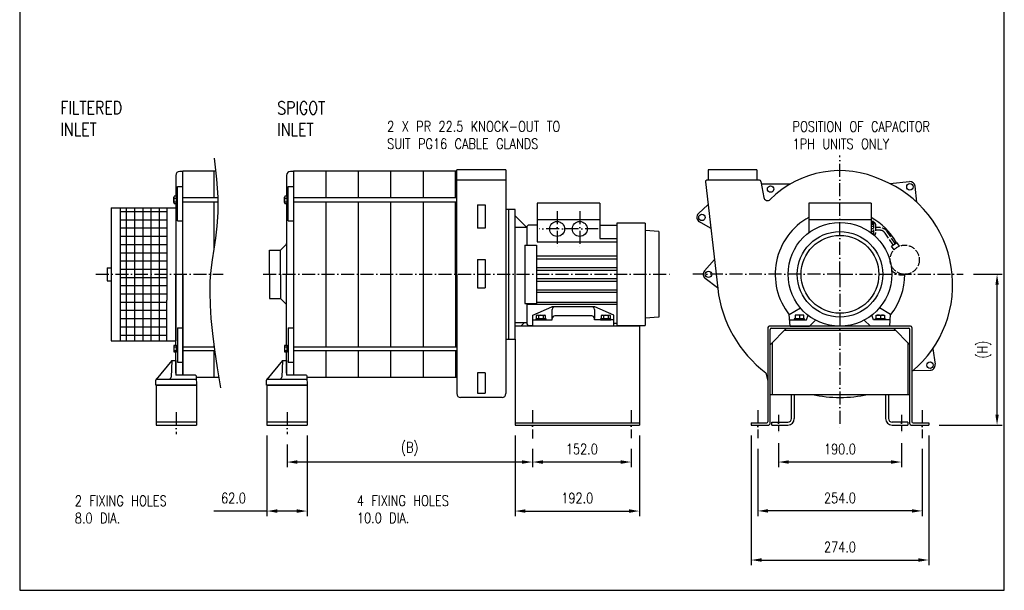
# Model space of a CAD drawing. Header units: millimetres. Extents: x 0 to 2343, y 0 to 1760.
# Tile 1 of 3: x 0 to 1520, y 0 to 880. Entities that reach past the tile are written whole.
import ezdxf

# ---------------------------------------------------------------- set-up
doc = ezdxf.new("R2010")
doc.units = ezdxf.units.MM
doc.header["$LTSCALE"] = 2
for name, pattern in [('GEN3', [6.25, 5, -1.25]), ('GEN7', [15, 10, -2.5, 0, -2.5]), ('GEN7A', [7.5, 5, -1.25, 0, -1.25])]:
    doc.linetypes.add(name, pattern=pattern)
doc.layers.get('0').update_dxf_attribs({"linetype": 'CONTINUOUS', "lineweight": 25})
for name, color, linetype, lineweight in [('1', 9, 'CONTINUOUS', 25), ('2', 7, 'CONTINUOUS', 25), ('2N', 40, 'CONTINUOUS', 25), ('3', 6, 'GEN3', 25), ('5', 3, 'CONTINUOUS', 25), ('6', 2, 'CONTINUOUS', 25), ('7', 4, 'GEN7', 25), ('7A', 4, 'GEN7A', 25)]:
    doc.layers.add(name, color=color, linetype=linetype, lineweight=lineweight)
doc.layers.add('12', color=6, linetype='CONTINUOUS', lineweight=25, plot=False)
doc.styles.add('GENPRESET', font='genprese')
doc.styles.add('NICK2', font='TXT.SHX', dxfattribs={"width": 0.8})
doc.styles.get("Standard").update_dxf_attribs({"font": 'txt.shx', "width": 0.8})
doc.dimstyles.new('A-NOTOL', dxfattribs={"dimscale": 8, "dimtxt": 2, "dimasz": 2, "dimexe": 1, "dimexo": 2, "dimgap": 1.5, "dimtad": 1, "dimdec": 1, "dimzin": 0, "dimdsep": 46, "dimtxsty": 'Standard', "dimcen": 2, "dimclrd": 1, "dimclre": 1, "dimclrt": 2, "dimadec": 0, "dimazin": 0, "dimtp": 0.1, "dimtm": 0.1, "dimtfac": 1, "dimtdec": 1, "dimtmove": 0, "dimatfit": 2, "dimfxl": 1, "dimtolj": 1, "dimarcsym": 0})

# ---------------------------------------------------------------- blocks, each defined once
blk = doc.blocks.new('GEFPRESE')
at = {"style": 'GENPRESET'}
for tag, flags in [('DINVORZ', 1), ('SYM', 1), ('DINTXT', 1), ('BREAKMD', 1), ('GEFISO', 1), ('GEFBLOCK', 1), ('VERSION', 3)]:
    blk.add_attdef(tag, (0, 0), '', height=0.000035, dxfattribs=dict(at, flags=flags))
blk.add_attdef('FIRMVORZ', (0, 0), '', height=0.000035, dxfattribs=at)
blk = doc.blocks.new('*D41')
at = {"layer": '5', "color": 1, "lineweight": -2, "transparency": 16777216}
for p, q in [((1139.3, 218.4), (1139.3, 114.4)), ((1393.3, 218.4), (1393.3, 114.4)), ((1377.3, 122.4), (1155.3, 122.4))]:
    blk.add_line(p, q, dxfattribs=at)
at = {"layer": '5', "color": 1, "transparency": 16777216}
for points in [[(1155.3, 125.1), (1155.3, 119.8), (1139.3, 122.4)], [(1377.3, 125.1), (1377.3, 119.8), (1393.3, 122.4)]]:
    blk.add_solid(points, dxfattribs=at)
at = {"layer": '5', "color": 2, "transparency": 16777216, "insert": (1266.3, 142.4), "char_height": 16, "attachment_point": 5}
blk.add_mtext('\\A1;254.0', dxfattribs=at)
blk = doc.blocks.new('*D40')
at = {"layer": '5', "color": 1, "lineweight": -2, "transparency": 16777216}
for p, q in [((791.6, 218.3), (791.6, 189.8)), ((944, 218.4), (944, 189.8)), ((928, 197.8), (807.6, 197.8))]:
    blk.add_line(p, q, dxfattribs=at)
at = {"layer": '5', "color": 1, "transparency": 16777216}
for points in [[(807.6, 200.5), (807.6, 195.1), (791.6, 197.8)], [(928, 200.5), (928, 195.1), (944, 197.8)]]:
    blk.add_solid(points, dxfattribs=at)
at = {"layer": '5', "color": 2, "transparency": 16777216, "insert": (867.8, 217.8), "char_height": 16, "attachment_point": 5}
blk.add_mtext('\\A1;152.0', dxfattribs=at)
blk = doc.blocks.new('*D39')
at = {"layer": '5', "color": 1, "lineweight": -2, "transparency": 16777216}
for p, q in [((412.7, 224.7), (412.7, 189.8)), ((791.6, 218.3), (791.6, 189.8)), ((775.6, 197.8), (428.7, 197.8))]:
    blk.add_line(p, q, dxfattribs=at)
at = {"layer": '5', "color": 1, "transparency": 16777216}
for points in [[(428.7, 200.5), (428.7, 195.1), (412.7, 197.8)], [(775.6, 200.5), (775.6, 195.1), (791.6, 197.8)]]:
    blk.add_solid(points, dxfattribs=at)
at = {"layer": '5', "color": 2, "transparency": 16777216, "insert": (602.1, 217.8), "char_height": 16, "attachment_point": 5}
blk.add_mtext('\\A1;(B)', dxfattribs=at)
blk = doc.blocks.new('*D38')
at = {"layer": '5', "color": 1, "lineweight": -2, "transparency": 16777216}
for p, q in [((381.7, 238.9), (381.7, 114.2)), ((443.7, 238.9), (443.7, 114.2)), ((381.7, 122.2), (299.9, 122.2)), ((427.7, 122.2), (397.7, 122.2))]:
    blk.add_line(p, q, dxfattribs=at)
at = {"layer": '5', "color": 1, "transparency": 16777216}
for points in [[(397.7, 124.9), (397.7, 119.5), (381.7, 122.2)], [(427.7, 124.9), (427.7, 119.5), (443.7, 122.2)]]:
    blk.add_solid(points, dxfattribs=at)
at = {"layer": '5', "color": 2, "transparency": 16777216, "insert": (330.1, 142.2), "char_height": 16, "attachment_point": 5}
blk.add_mtext('\\A1;62.0', dxfattribs=at)
blk = doc.blocks.new('*D37')
at = {"layer": '5', "color": 1, "lineweight": -2, "transparency": 16777216}
for p, q in [((764.7, 238.9), (764.7, 114.2)), ((956.7, 238.9), (956.7, 114.2)), ((780.7, 122.2), (940.7, 122.2))]:
    blk.add_line(p, q, dxfattribs=at)
at = {"layer": '5', "color": 1, "transparency": 16777216}
for points in [[(780.7, 124.9), (780.7, 119.5), (764.7, 122.2)], [(940.7, 124.9), (940.7, 119.5), (956.7, 122.2)]]:
    blk.add_solid(points, dxfattribs=at)
at = {"layer": '5', "color": 2, "transparency": 16777216, "insert": (860.7, 142.2), "char_height": 16, "attachment_point": 5}
blk.add_mtext('\\A1;192.0', dxfattribs=at)
blk = doc.blocks.new('*D36')
at = {"layer": '5', "color": 1, "lineweight": -2, "transparency": 16777216}
for p, q in [((1129.3, 238.9), (1129.3, 38.7)), ((1403.3, 238.9), (1403.3, 38.7)), ((1145.3, 46.7), (1387.3, 46.7))]:
    blk.add_line(p, q, dxfattribs=at)
at = {"layer": '5', "color": 1, "transparency": 16777216}
for points in [[(1145.3, 49.4), (1145.3, 44), (1129.3, 46.7)], [(1387.3, 49.4), (1387.3, 44), (1403.3, 46.7)]]:
    blk.add_solid(points, dxfattribs=at)
at = {"layer": '5', "color": 2, "transparency": 16777216, "insert": (1266.3, 66.7), "char_height": 16, "attachment_point": 5}
blk.add_mtext('\\A1;274.0', dxfattribs=at)
blk = doc.blocks.new('*D33')
at = {"layer": '5', "color": 1, "lineweight": -2, "transparency": 16777216}
for p, q in [((1472.3, 487.3), (1516.8, 487.3)), ((1508.8, 270.9), (1508.8, 471.3)), ((1419.3, 254.9), (1516.8, 254.9))]:
    blk.add_line(p, q, dxfattribs=at)
at = {"layer": '5', "color": 1, "transparency": 16777216}
for points in [[(1506.2, 471.3), (1511.5, 471.3), (1508.8, 487.3)], [(1506.2, 270.9), (1511.5, 270.9), (1508.8, 254.9)]]:
    blk.add_solid(points, dxfattribs=at)
at = {"layer": '5', "color": 2, "transparency": 16777216, "insert": (1488.8, 371.1), "char_height": 16, "attachment_point": 5, "rotation": 90}
blk.add_mtext('\\A1;(H)', dxfattribs=at)
blk = doc.blocks.new('*D32')
at = {"layer": '5', "color": 1, "lineweight": -2, "transparency": 16777216}
for p, q in [((1171.3, 226.8), (1171.3, 189.8)), ((1361.3, 226.7), (1361.3, 189.8)), ((1345.3, 197.8), (1187.3, 197.8))]:
    blk.add_line(p, q, dxfattribs=at)
at = {"layer": '5', "color": 1, "transparency": 16777216}
for points in [[(1187.3, 200.5), (1187.3, 195.2), (1171.3, 197.8)], [(1345.3, 200.5), (1345.3, 195.2), (1361.3, 197.8)]]:
    blk.add_solid(points, dxfattribs=at)
at = {"layer": '5', "color": 2, "transparency": 16777216, "insert": (1266.3, 217.8), "char_height": 16, "attachment_point": 5}
blk.add_mtext('\\A1;190.0', dxfattribs=at)

msp = doc.modelspace()

# ---------------------------------------------------------------- hatches: boundary and pattern name
at = {"layer": '2'}
h = msp.add_hatch(dxfattribs=at)
h.set_pattern_fill('NET', color=256, scale=4, style=0)
h.paths.add_polyline_path([(227.01, 1533.68), (155.01, 1533.68), (155.01, 1431.28), (227.01, 1431.28)])
h.paths.add_polyline_path([(227.01, 1391.28), (227.01, 1431.28), (155.01, 1431.28), (155.01, 1328.88), (227.01, 1328.88)])
h.paths.add_polyline_path([(227.01, 589.71), (155.01, 589.71), (155.01, 487.31), (227.01, 487.31)])
h.paths.add_polyline_path([(227.01, 447.31), (227.01, 487.31), (155.01, 487.31), (155.01, 384.91), (227.01, 384.91)])

# ---------------------------------------------------------------- linework, layer by layer
at = {"layer": '12'}
for p, q in [((0, 1760), (0, 0)), ((1520, 0), (1520, 1760)), ((0, 0), (1520, 0))]:
    msp.add_line(p, q, dxfattribs=at)
at = {"layer": '2'}
for p, q in [((241.01, 639.86), (241.01, 607.6)), ((251.64, 645.86), (247.01, 645.86)), ((251.64, 332.02), (251.64, 646.31)), ((302.53, 646.31), (251.64, 646.31)), ((251.64, 332.02), (251.64, 646.31)), ((251.64, 487.31), (251.64, 645.86)), ((299.64, 646.31), (299.64, 605.07)), ((411.93, 639.86), (411.93, 607.6)), ((422.65, 645.86), (417.93, 645.86)), ((620.55, 646.31), (422.65, 646.31)), ((422.65, 646.31), (422.65, 332.02)), ((472.65, 646.31), (472.65, 605.07)), ((522.65, 646.31), (522.65, 605.07)), ((572.65, 646.31), (572.65, 605.07)), ((674.69, 646.31), (620.55, 646.31)), ((622.65, 646.31), (622.65, 605.07)), ((672.69, 605.07), (672.69, 646.31)), ((750.69, 648.31), (674.69, 648.31)), ((674.69, 487.31), (674.69, 648.31)), ((750.69, 648.31), (750.69, 303.31)), ((1062.59, 648.31), (1062.59, 632.31)), ((1137.99, 648.31), (1062.59, 648.31)), ((1137.99, 648.31), (1137.99, 632.31)), ((750.69, 632.31), (674.69, 632.31)), ((674.69, 487.31), (674.69, 632.31)), ((1058.47, 630.08), (1077.55, 465.41)), ((1142.31, 632.31), (1060.46, 632.31)), ((1144.28, 630.65), (1148.58, 605.93)), ((1146.65, 626.71), (1189.88, 626.71)), ((1343.22, 627.38), (1373.52, 630.27)), ((243.51, 622.75), (251.64, 622.75)), ((243.51, 569.72), (243.51, 622.75)), ((414.43, 569.72), (414.43, 622.75)), ((414.43, 622.75), (422.65, 622.75)), ((1384.98, 598.53), (1382.24, 623.19)), ((241.01, 596.55), (241.01, 487.31)), ((299.64, 599.07), (299.64, 525.76)), ((411.93, 596.55), (411.93, 487.31)), ((472.65, 599.07), (472.65, 375.54)), ((522.65, 599.07), (522.65, 375.54)), ((572.65, 599.07), (572.65, 375.54)), ((622.65, 599.07), (622.65, 375.54)), ((672.69, 487.31), (672.69, 599.07)), ((706.69, 594.67), (718.69, 594.67)), ((706.69, 594.67), (706.69, 558.53)), ((718.69, 594.67), (718.69, 558.53)), ((798.69, 597.31), (798.69, 537.31)), ((895.69, 597.31), (798.69, 597.31)), ((895.69, 597.31), (895.69, 542.8)), ((1062.57, 594.67), (1047.82, 580.96)), ((1218.29, 597.31), (1218.29, 551.31)), ((1314.29, 597.31), (1218.29, 597.31)), ((1314.29, 597.31), (1314.29, 551.31)), ((141.01, 589.71), (141.01, 384.91)), ((141.01, 589.71), (241.01, 589.71)), ((155.01, 589.71), (155.01, 384.91)), ((227.01, 589.71), (227.01, 447.31)), ((241.01, 589.71), (241.01, 384.91)), ((764.69, 587.31), (750.69, 587.31)), ((754.69, 587.31), (754.69, 387.31)), ((764.69, 387.31), (764.69, 587.31)), ((243.51, 569.72), (251.64, 569.72)), ((414.43, 569.72), (422.65, 569.72)), ((782.69, 559.31), (764.69, 577.31)), ((798.69, 563.31), (786.69, 563.31)), ((895.69, 571.31), (798.69, 571.31)), ((895.69, 563.31), (921.69, 563.31)), ((965.69, 566.31), (921.69, 566.31)), ((921.69, 566.31), (921.69, 408.31)), ((965.69, 566.31), (965.69, 408.31)), ((1066.63, 558.61), (1049.4, 568.09)), ((1314.29, 571.31), (1218.29, 571.31)), ((718.69, 558.53), (706.69, 558.53)), ((782.69, 559.31), (764.69, 559.31)), ((782.69, 559.31), (782.69, 532.31)), ((986.69, 553.31), (965.69, 555.14)), ((986.69, 553.31), (986.69, 421.31)), ((402.55, 524.53), (411.34, 533.32)), ((779.69, 532.31), (797.69, 532.31)), ((779.69, 532.31), (779.69, 442.31)), ((797.69, 532.31), (797.69, 442.31)), ((798.69, 537.31), (921.69, 537.31)), ((895.69, 542.8), (921.69, 542.8)), ((385.55, 524.53), (402.55, 524.53)), ((385.55, 487.31), (385.55, 524.53)), ((402.55, 487.31), (402.55, 524.53)), ((706.69, 510.16), (718.69, 510.16)), ((706.69, 510.16), (706.69, 466.27)), ((718.69, 510.16), (718.69, 466.27)), ((921.69, 515.21), (797.69, 515.21)), ((797.69, 511.21), (921.69, 511.21)), ((1072.37, 510.16), (1057.22, 492.52)), ((135.01, 497.31), (135.01, 477.31)), ((135.01, 497.31), (141.01, 497.31)), ((241.01, 378.07), (241.01, 487.31)), ((251.64, 487.31), (251.64, 332.02)), ((385.55, 487.31), (385.55, 450.08)), ((402.55, 487.31), (402.55, 450.08)), ((411.93, 378.07), (411.93, 487.31)), ((672.69, 487.31), (672.69, 375.54)), ((674.69, 487.31), (674.69, 328.31)), ((674.69, 487.31), (674.69, 303.31)), ((797.69, 497.83), (921.69, 497.83)), ((797.69, 493.83), (921.69, 493.83)), ((135.01, 477.31), (141.01, 477.31)), ((797.69, 480.79), (921.69, 480.79)), ((797.69, 476.79), (921.69, 476.79)), ((1077.45, 466.27), (1058.4, 480.97)), ((706.69, 466.27), (718.69, 466.27)), ((797.69, 463.41), (921.69, 463.41)), ((921.69, 459.41), (797.69, 459.41)), ((227.01, 384.91), (227.01, 447.31)), ((385.55, 450.08), (402.55, 450.08)), ((402.55, 450.08), (411.34, 441.29)), ((779.69, 442.31), (797.69, 442.31)), ((782.69, 442.31), (782.69, 412.31)), ((797.69, 444.58), (921.69, 444.58)), ((921.69, 440.58), (782.69, 440.58)), ((792.19, 424.19), (821.42, 436.97)), ((822.19, 419.31), (822.19, 433.31)), ((886.35, 437.31), (823.03, 437.31)), ((887.19, 433.31), (887.19, 419.31)), ((917.19, 424.19), (887.96, 436.97)), ((1188.01, 425.6), (1205.27, 435.57)), ((1344.56, 425.6), (1327.3, 435.57)), ((782.69, 412.31), (764.69, 412.31)), ((778.69, 412.31), (773.69, 407.31)), ((792.19, 417.31), (792.19, 424.19)), ((792.19, 417.31), (822.19, 417.31)), ((792.19, 407.31), (792.19, 417.31)), ((822.19, 417.31), (822.19, 419.31)), ((883.19, 423.31), (826.19, 423.31)), ((887.19, 417.31), (887.19, 419.31)), ((917.19, 417.31), (887.19, 417.31)), ((917.19, 417.31), (917.19, 424.19)), ((917.19, 407.31), (917.19, 417.31)), ((921.69, 411.31), (917.19, 411.31)), ((986.69, 421.31), (965.69, 419.47)), ((1189.29, 407.31), (1188.01, 425.6)), ((1188.59, 417.31), (1214.63, 417.31)), ((1214.63, 417.31), (1217.13, 424.19)), ((1219.29, 407.31), (1228.68, 416.7)), ((1313.29, 407.31), (1303.89, 416.7)), ((1317.94, 417.31), (1315.44, 424.19)), ((1343.98, 417.31), (1317.94, 417.31)), ((1343.29, 407.31), (1344.56, 425.6)), ((243.51, 404.89), (243.51, 351.86)), ((243.51, 404.89), (251.64, 404.89)), ((414.43, 404.89), (422.55, 404.89)), ((414.43, 404.89), (414.43, 351.86)), ((956.65, 407.31), (764.65, 407.31)), ((786.69, 408.31), (792.19, 408.31)), ((921.69, 408.31), (965.69, 408.31)), ((956.65, 407.31), (956.65, 254.91)), ((1155.17, 405.31), (1155.17, 260.03)), ((1375.41, 407.31), (1157.17, 407.31)), ((1183.69, 404.18), (1158.29, 378.78)), ((1158.29, 256.91), (1158.29, 402.18)), ((1160.29, 404.18), (1372.28, 404.18)), ((1180.57, 401.06), (1352.01, 401.06)), ((1189.29, 407.31), (1219.29, 407.31)), ((1343.29, 407.31), (1313.29, 407.31)), ((1348.88, 404.18), (1374.28, 378.78)), ((1374.28, 256.91), (1374.28, 402.18)), ((1377.41, 405.31), (1377.41, 260.03)), ((141.01, 384.91), (241.01, 384.91)), ((750.69, 387.31), (764.65, 387.31)), ((764.65, 387.31), (764.65, 254.91)), ((1161.42, 381.91), (1161.42, 302.18)), ((1371.16, 381.91), (1371.16, 302.18)), ((241.01, 334.76), (241.01, 367.02)), ((299.64, 379.76), (299.64, 375.54)), ((299.64, 369.54), (299.64, 328.31)), ((411.93, 334.76), (411.93, 367.02)), ((472.65, 369.54), (472.65, 328.31)), ((522.65, 369.54), (522.65, 328.31)), ((572.65, 369.54), (572.65, 328.31)), ((622.65, 369.54), (622.65, 328.31)), ((672.69, 369.54), (672.69, 328.31)), ((1409.56, 372.58), (1413.2, 348.5)), ((234.66, 354.41), (210.69, 325.25)), ((234.66, 354.41), (233.77, 328.9)), ((234.66, 354.41), (241.01, 354.41)), ((241.01, 354.41), (241.01, 332.02)), ((243.51, 351.86), (251.64, 351.86)), ((405.58, 354.41), (381.61, 325.25)), ((405.58, 354.41), (404.69, 328.9)), ((405.58, 354.41), (411.93, 354.41)), ((411.93, 354.41), (411.93, 332.02)), ((414.43, 351.86), (422.55, 351.86)), ((718.69, 335.53), (706.69, 335.53)), ((706.69, 335.53), (706.69, 304.15)), ((718.69, 335.53), (718.69, 304.15)), ((1151.99, 335.53), (1155.17, 323.3)), ((1379.53, 339.2), (1405.32, 339.31)), ((210.05, 316.31), (210.33, 324.3)), ((211.92, 325.83), (273.22, 325.83)), ((269.94, 332.02), (241.01, 332.02)), ((273.55, 316.31), (273.11, 328.95)), ((307.26, 328.31), (273.14, 328.31)), ((380.97, 316.31), (381.25, 324.3)), ((382.84, 325.83), (444.14, 325.83)), ((440.86, 332.02), (411.93, 332.02)), ((444.47, 316.31), (444.03, 328.95)), ((620.55, 328.31), (444.05, 328.31)), ((674.69, 328.31), (620.55, 328.31)), ((273.55, 316.31), (210.01, 316.31)), ((210.78, 316.31), (210.78, 254.91)), ((210.78, 316.31), (272.78, 316.31)), ((272.78, 316.31), (272.78, 254.91)), ((444.47, 316.31), (380.93, 316.31)), ((381.7, 316.31), (443.7, 316.31)), ((381.7, 316.31), (381.7, 254.91)), ((443.7, 316.31), (443.7, 254.91)), ((706.69, 304.15), (718.69, 304.15)), ((744.69, 297.31), (680.69, 297.31)), ((1158.29, 302.18), (1374.28, 302.18)), ((1191.29, 264.91), (1191.29, 302.18)), ((1195.79, 302.18), (1195.79, 264.91)), ((1336.79, 302.18), (1336.79, 264.91)), ((1341.29, 302.18), (1341.29, 264.91)), ((210.78, 259.71), (272.78, 259.71)), ((381.7, 259.71), (443.7, 259.71)), ((1161.29, 259.41), (1185.79, 259.41)), ((1161.29, 254.91), (1161.29, 259.41)), ((1371.29, 259.41), (1346.79, 259.41)), ((1371.29, 259.41), (1371.29, 254.91)), ((210.78, 254.91), (272.78, 254.91)), ((381.7, 254.91), (443.7, 254.91)), ((764.65, 258.03), (956.65, 258.03)), ((764.65, 254.91), (956.65, 254.91)), ((1129.29, 258.03), (1129.29, 254.91)), ((1129.29, 258.03), (1153.17, 258.03)), ((1129.29, 254.91), (1156.29, 254.91)), ((1161.29, 254.91), (1185.79, 254.91)), ((1346.79, 254.91), (1371.29, 254.91)), ((1376.28, 254.91), (1403.28, 254.91)), ((1379.41, 258.03), (1403.28, 258.03)), ((1403.28, 258.03), (1403.28, 254.91))]:
    msp.add_line(p, q, dxfattribs=at)
msp.add_lwpolyline([(300.13, 666.31), (303.99, 634.19), (305.7, 606.56), (305.69, 582.67), (304.4, 561.78), (302.25, 543.17), (299.69, 526.1), (297.14, 509.83), (295.04, 493.64), (293.76, 476.85), (293.36, 459.06), (293.86, 439.92), (295.25, 419.1), (297.54, 396.26), (300.74, 371.06), (304.85, 343.15), (309.88, 312.2)], dxfattribs=at)
for centre, radius in [((1159.26, 618.8), 5), ((1374.29, 622.31), 5), ((1053.26, 575.1), 5), ((829.69, 557.31), 11.5), ((864.69, 557.31), 11.5), ((1266.29, 487.31), 80), ((1266.29, 487.31), 66), ((1266.29, 487.31), 60), ((1063.29, 487.31), 5), ((1405.29, 347.31), 5)]:
    msp.add_circle(centre, radius, dxfattribs=at)
for centre, radius, start, end in [((247.01, 639.86), 6, 90, 180), ((417.93, 639.86), 6, 90, 180), ((1266.29, 495.31), 152, 64.69659, 135.03708), ((1060.46, 630.31), 2, 90, 186.60927), ((1142.31, 630.31), 2, 9.87023, 90), ((1146.65, 628.71), 2, 189.86937, 270), ((1266.29, 471.31), 174, 309.68906, 68.07633), ((1374.29, 622.31), 8, 6.27135, 95.50673), ((1154.49, 606.96), 6, 189.86964, 315.0372), ((1053.26, 575.1), 8, 132.88718, 241.16403), ((786.69, 559.31), 4, 90, 180), ((1266.29, 487.31), 100, 118.68542, 218.51988), ((1266.29, 487.31), 100, 29.21422, 61.31458), ((409.93, 534.74), 2, 314.99998, 0), ((1063.29, 487.31), 8, 139.29425, 232.34393), ((1266.29, 487.31), 100, 321.77789, 0), ((1266.29, 487.31), 190, 186.61871, 233.0184), ((409.93, 439.88), 2, 0, 45.00001), ((823.03, 433.31), 4, 90, 113.61028), ((826.19, 433.31), 4, 90, 180), ((883.19, 433.31), 4, 0, 90), ((886.35, 433.31), 4, 66.38976, 90), ((786.69, 412.31), 4, 180, 270), ((826.19, 419.31), 4, 90, 180), ((883.19, 419.31), 4, 0, 90), ((1157.17, 405.31), 2, 90, 180), ((1160.29, 402.18), 2, 90, 180), ((1372.28, 402.18), 2, 0, 90), ((1375.41, 405.31), 2, 0, 90), ((1405.29, 347.31), 8, 270.17923, 8.68293), ((211.92, 324.24), 1.59, 90, 177.99979), ((230.6, 329.01), 3.17, 270, 357.99994), ((269.94, 328.84), 3.17, 2.00005, 90), ((382.84, 324.24), 1.59, 90, 177.99979), ((401.51, 329.01), 3.17, 270, 357.99994), ((440.86, 328.84), 3.17, 2.00005, 90), ((680.69, 303.31), 6, 180, 270), ((744.69, 303.31), 6, 270, 0), ((1266.29, 487.31), 190, 256.99289, 283.00708), ((1153.17, 260.03), 2, 270, 0), ((1185.79, 264.91), 10, 270, 0), ((1185.79, 264.91), 5.5, 270, 0), ((1346.79, 264.91), 10, 180, 270), ((1346.79, 264.91), 5.5, 180, 270), ((1379.41, 260.03), 2, 180, 270), ((1156.29, 256.91), 2, 270, 0), ((1376.28, 256.91), 2, 180, 270)]:
    msp.add_arc(centre, radius, start, end, dxfattribs=at)
at = {"layer": '2N'}
for p, q in [((237.91, 597.93), (237.91, 606.21)), ((241.91, 607.6), (238.38, 607.6)), ((238.38, 604.83), (241.91, 604.83)), ((238.38, 599.31), (241.91, 599.31)), ((238.38, 596.55), (241.91, 596.55)), ((241.91, 596.55), (241.91, 607.6)), ((243.51, 602.87), (241.91, 602.07)), ((241.91, 601.27), (243.51, 602.07)), ((305.7, 605.07), (251.64, 605.07)), ((251.64, 599.07), (305.7, 599.07)), ((408.83, 597.93), (408.83, 606.21)), ((412.83, 607.6), (409.3, 607.6)), ((409.3, 604.83), (412.83, 604.83)), ((409.3, 599.31), (412.83, 599.31)), ((409.3, 596.55), (412.83, 596.55)), ((412.83, 596.55), (412.83, 607.6)), ((414.43, 602.87), (412.83, 602.07)), ((412.83, 601.27), (414.43, 602.07)), ((674.69, 605.07), (422.55, 605.07)), ((422.55, 599.07), (674.69, 599.07)), ((797.5, 423.59), (797.5, 418.91)), ((797.5, 418.91), (811.88, 418.91)), ((799.3, 424.21), (810.08, 424.21)), ((801.1, 423.59), (801.1, 418.91)), ((808.29, 423.59), (808.29, 418.91)), ((811.88, 418.91), (811.88, 423.59)), ((897.5, 423.59), (897.5, 418.91)), ((897.5, 418.91), (911.88, 418.91)), ((899.3, 424.21), (910.08, 424.21)), ((901.1, 423.59), (901.1, 418.91)), ((908.29, 423.59), (908.29, 418.91)), ((911.88, 418.91), (911.88, 423.59)), ((1210.29, 424.21), (1197.29, 424.21)), ((1197.29, 424.21), (1197.29, 418.91)), ((1197.29, 418.91), (1210.29, 418.91)), ((1203.79, 424.21), (1203.79, 418.91)), ((1210.29, 418.91), (1210.29, 424.21)), ((1322.29, 424.21), (1335.29, 424.21)), ((1322.29, 418.91), (1322.29, 424.21)), ((1335.29, 418.91), (1322.29, 418.91)), ((1328.79, 424.21), (1328.79, 418.91)), ((1335.29, 424.21), (1335.29, 418.91)), ((237.91, 376.69), (237.91, 368.4)), ((238.38, 378.07), (241.91, 378.07)), ((238.38, 375.31), (241.91, 375.31)), ((238.38, 369.78), (241.91, 369.78)), ((241.91, 367.02), (238.38, 367.02)), ((241.91, 378.07), (241.91, 367.02)), ((241.91, 373.34), (243.51, 372.54)), ((243.51, 371.74), (241.91, 372.54)), ((251.64, 375.54), (300.17, 375.54)), ((300.96, 369.54), (251.64, 369.54)), ((408.83, 376.69), (408.83, 368.4)), ((409.3, 378.07), (412.83, 378.07)), ((409.3, 375.31), (412.83, 375.31)), ((409.3, 369.78), (412.83, 369.78)), ((412.83, 367.02), (409.3, 367.02)), ((412.83, 378.07), (412.83, 367.02)), ((412.83, 373.34), (414.43, 372.54)), ((414.43, 371.74), (412.83, 372.54)), ((422.55, 375.54), (674.69, 375.54)), ((674.69, 369.54), (422.55, 369.54))]:
    msp.add_line(p, q, dxfattribs=at)
for points in [[(243.51, 607.02), (241.91, 607.02), (241.91, 597.12), (243.51, 597.12), (243.51, 607.02)], [(414.43, 607.02), (412.83, 607.02), (412.83, 597.12), (414.43, 597.12), (414.43, 607.02)], [(812.69, 417.31), (812.69, 418.91), (796.69, 418.91), (796.69, 417.31), (812.69, 417.31)], [(912.69, 417.31), (912.69, 418.91), (896.69, 418.91), (896.69, 417.31), (912.69, 417.31)], [(1211.79, 417.31), (1211.79, 418.91), (1195.79, 418.91), (1195.79, 417.31), (1211.79, 417.31)], [(1320.79, 417.31), (1320.79, 418.91), (1336.79, 418.91), (1336.79, 417.31), (1320.79, 417.31)], [(243.51, 367.59), (241.91, 367.59), (241.91, 377.49), (243.51, 377.49), (243.51, 367.59)], [(414.43, 367.59), (412.83, 367.59), (412.83, 377.49), (414.43, 377.49), (414.43, 367.59)]]:
    msp.add_lwpolyline(points, dxfattribs=at)
for centre, radius, start, end in [((240.16, 606.21), 2.25, 142.12114, 217.87886), ((246.2, 602.07), 8.29, 160.52879, 199.47121), ((240.16, 597.93), 2.25, 142.12114, 217.87886), ((411.08, 606.21), 2.25, 142.12114, 217.87886), ((417.11, 602.07), 8.29, 160.52879, 199.47121), ((411.08, 597.93), 2.25, 142.12114, 217.87886), ((799.3, 421.28), 2.93, 52.12114, 127.87886), ((804.69, 413.42), 10.79, 70.52879, 109.47121), ((810.08, 421.28), 2.93, 52.12114, 127.87886), ((899.3, 421.28), 2.93, 52.12114, 127.87886), ((904.69, 413.42), 10.79, 70.52879, 109.47121), ((910.08, 421.28), 2.93, 52.12114, 127.87886), ((1200.54, 414.46), 9.75, 70.52879, 109.47121), ((1207.04, 414.46), 9.75, 70.52879, 109.47121), ((1325.54, 414.46), 9.75, 70.52879, 109.47121), ((1332.04, 414.46), 9.75, 70.52879, 109.47121), ((240.16, 376.69), 2.25, 142.12114, 217.87886), ((246.2, 372.54), 8.29, 160.52879, 199.47121), ((240.16, 368.4), 2.25, 142.12114, 217.87886), ((411.08, 376.69), 2.25, 142.12114, 217.87886), ((417.11, 372.54), 8.29, 160.52879, 199.47121), ((411.08, 368.4), 2.25, 142.12114, 217.87886)]:
    msp.add_arc(centre, radius, start, end, dxfattribs=at)
at = {"layer": '3'}
for p, q in [((1318.29, 568.56), (1314.29, 568.56)), ((1318.29, 567.31), (1314.29, 567.31)), ((1318.29, 566.31), (1314.29, 566.31)), ((1318.29, 564.31), (1314.29, 564.31)), ((1318.29, 568.56), (1318.29, 548.1)), ((1319.29, 566.56), (1318.29, 566.56)), ((1321.29, 564.56), (1321.29, 550.06)), ((1318.29, 561.31), (1314.29, 561.31)), ((1318.29, 557.31), (1314.29, 557.31)), ((1318.29, 553.31), (1314.29, 553.31)), ((1318.29, 550.31), (1315.59, 550.31)), ((1319.29, 548.06), (1318.29, 548.06)), ((1327.64, 559.31), (1321.29, 559.31)), ((1327.64, 555.31), (1321.29, 555.31)), ((1348.38, 532.59), (1335.91, 550.93)), ((1351.69, 534.84), (1339.21, 553.18)), ((1345.9, 530.9), (1354.17, 536.52)), ((1358.09, 530.76), (1354.17, 536.52)), ((1349.82, 525.14), (1345.9, 530.9))]:
    msp.add_line(p, q, dxfattribs=at)
msp.add_circle((1366.29, 509.81), 22.5, dxfattribs=at)
for centre, radius, start, end in [((1319.29, 564.56), 2, 0, 90), ((1319.29, 550.06), 2, 270, 0), ((1327.64, 545.31), 14, 34.21303, 90), ((1327.64, 545.31), 10, 34.21287, 90), ((1362.23, 508.21), 21.84, 222.1907, 288.47687)]:
    msp.add_arc(centre, radius, start, end, dxfattribs=at)
at = {"layer": '5'}
for points in [[(877.06, 575.94, 0, 5.33, 0), (880.8, 591.5, 0, 0, 0), (910.68, 715.54, 0, 0, 0), (873.18, 715.54, 0, 0, 0)], [(1387.23, 531.27, 0, 5.33, 0), (1394.59, 545.47, 0, 0, 0), (1482.78, 715.72, 0, 0, 0), (1455.29, 715.72, 0, 0, 0)], [(404.57, 248.34, 0, 5.33, 0), (392.4, 237.95, 0, 0, 0), (275.25, 137.97, 0, 0, 0), (261.32, 137.97, 0, 0, 0)], [(785.58, 248.34, 0, 5.33, 0), (776.53, 235.14, 0, 0, 0), (709.97, 137.97, 0, 0, 0), (699.03, 137.97, 0, 0, 0)]]:
    msp.add_lwpolyline(points, format="xyseb", dxfattribs=at)
at = {"layer": '7'}
for p, q in [((1266.29, 487.31), (1266.29, 670.64)), ((829.69, 584.67), (829.69, 526.21)), ((864.69, 584.67), (864.69, 526.21)), ((892.82, 557.31), (802.19, 557.31)), ((117.7, 487.31), (314.12, 487.31)), ((375.85, 487.31), (1007.5, 487.31)), ((1266.29, 487.31), (1039.3, 487.31)), ((1266.29, 487.31), (1266.29, 250.33)), ((1266.29, 487.31), (1456.34, 487.31)), ((241.78, 274.5), (241.78, 240.66)), ((412.7, 274.5), (412.7, 240.66)), ((791.55, 278.02), (791.55, 234.26)), ((943.95, 278.02), (943.95, 234.44)), ((1139.29, 277.84), (1139.29, 234.44)), ((1393.29, 277.84), (1393.29, 234.44))]:
    msp.add_line(p, q, dxfattribs=at)
at = {"layer": '7A'}
for p, q in [((1171.29, 270.42), (1171.29, 242.8)), ((1361.29, 270.45), (1361.29, 242.66))]:
    msp.add_line(p, q, dxfattribs=at)

# ---------------------------------------------------------------- block references
at = {"layer": '2'}
msp.add_blockref('GEFPRESE', (0, 0), dxfattribs=at).add_auto_attribs({'FIRMVORZ': '0'})

# ---------------------------------------------------------------- texts
at = {"layer": '1', "style": 'NICK2', "width": 0.8}
for s, p in [('FILTERED', (62.69, 734.24)), ('SPIGOT', (397.53, 734.01)), ('INLET', (62.69, 700.91)), ('INLET', (397.53, 700.67))]:
    msp.add_text(s, height=20, dxfattribs=at).set_placement(p)
at = {"layer": '6', "style": 'NICK2', "width": 0.8}
for s, p in [('2 X PR 22.5 KNOCK-OUT TO', (567.32, 707.34)), ('POSITION OF CAPACITOR', (1193.11, 707.15)), ('SUIT PG16 CABLE GLANDS', (567.32, 680.67)), ('1PH UNITS ONLY', (1193.11, 680.49)), ('2 FIXING HOLES', (85.11, 129.95)), ('4 FIXING HOLES', (520.56, 130.22)), ('8.0 DIA.', (85.11, 103.28)), ('10.0 DIA.', (520.56, 103.56))]:
    msp.add_text(s, height=16, dxfattribs=at).set_placement(p)

# ---------------------------------------------------------------- dimensions: what is measured, and where the dimension line sits
at = {"layer": '5'}
dim = msp.add_linear_dim(base=(1508.83, 487.31), p1=(1403.28, 254.91), p2=(1456.34, 487.31), angle=90, text='(H)', dimstyle='A-NOTOL', override={"dimdec": 1, "dimtmove": 0, "dimatfit": 3}, dxfattribs=at)
dim.commit()
dim.dimension.update_dxf_attribs({"geometry": '*D33', "text_midpoint": (1488.83, 371.11)})
dim = msp.add_linear_dim(base=(381.7, 122.19), p1=(443.7, 254.91), p2=(381.7, 254.91), dimstyle='A-NOTOL', override={"dimdec": 1, "dimtmove": 0, "dimatfit": 3}, dxfattribs=at)
dim.commit()
dim.dimension.update_dxf_attribs({"geometry": '*D38', "text_midpoint": (330.07, 122.19), "dimtype": 160})
for base, p1, p2, picture, middle in [((956.65, 122.19), (764.65, 254.91), (956.65, 254.91), '*D37', (860.65, 142.19)), ((1403.28, 46.71), (1129.29, 254.91), (1403.28, 254.91), '*D36', (1266.29, 66.71)), ((1139.29, 122.43), (1393.29, 234.44), (1139.29, 234.44), '*D41', (1266.29, 142.43)), ((1171.29, 197.83), (1361.29, 242.66), (1171.29, 242.8), '*D32', (1266.29, 217.83))]:
    dim = msp.add_linear_dim(base=base, p1=p1, p2=p2, dimstyle='A-NOTOL', override={"dimdec": 1, "dimtmove": 0, "dimatfit": 3}, dxfattribs=at)
    dim.commit()
    dim.dimension.update_dxf_attribs({"geometry": picture, "text_midpoint": middle})
for base, p1, p2, text, picture, middle in [((412.7, 197.8), (791.55, 234.26), (412.7, 240.66), '(B)', '*D39', (602.13, 217.8)), ((791.55, 197.8), (943.95, 234.44), (791.55, 234.26), '152.0', '*D40', (867.75, 217.8))]:
    dim = msp.add_linear_dim(base=base, p1=p1, p2=p2, text=text, dimstyle='A-NOTOL', override={"dimdec": 1, "dimtmove": 0, "dimatfit": 3}, dxfattribs=at)
    dim.commit()
    dim.dimension.update_dxf_attribs({"geometry": picture, "text_midpoint": middle})

doc.saveas('drawing.dxf')
